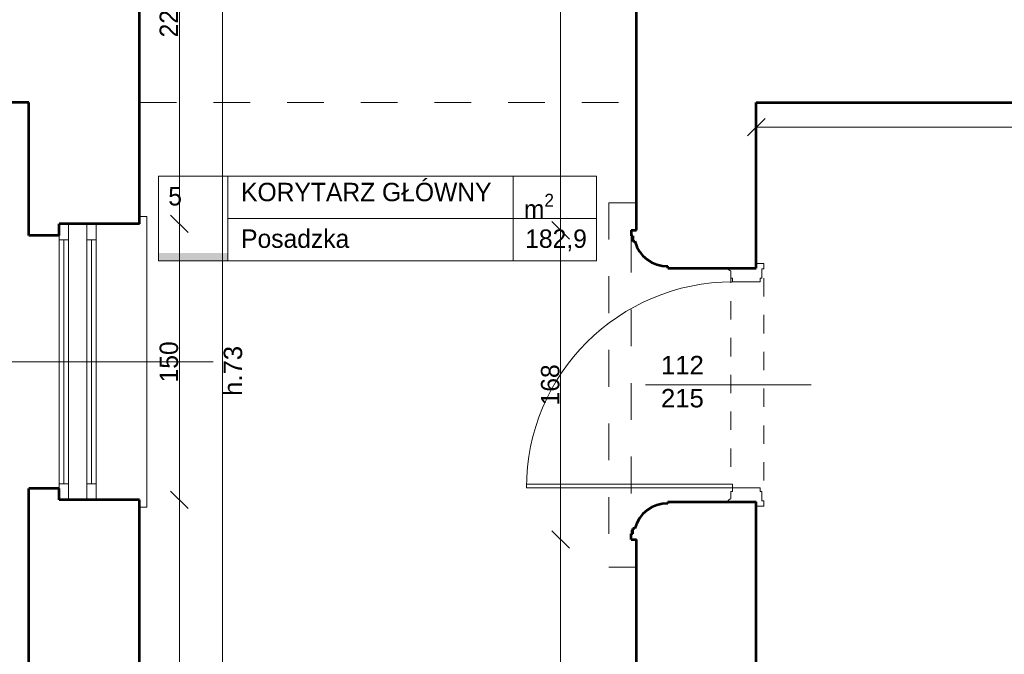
# Model space of a CAD drawing. Header units: inches. Extents: x -21887 to 84279, y -131485 to 67836.
# Tile 31 of 256: x 331 to 5677, y -29949 to -26500. Entities that reach past the tile are written whole.
import ezdxf

# ---------------------------------------------------------------- set-up
doc = ezdxf.new("R2010")
doc.units = ezdxf.units.IN
doc.header["$MEASUREMENT"] = 0
doc.linetypes.add('Dashed', pattern=[400, 200, -200])
doc.linetypes.add('Dashed copy', pattern=[200, 100, -100])
doc.layers.get('0').update_dxf_attribs({"lineweight": 13})
doc.layers.get('Defpoints').update_dxf_attribs({"lineweight": 13})
for name, color, linetype, lineweight in [('AI_MURY', 7, 'Continuous', 53), ('Dimensioning', 7, 'Continuous', 13), ('DRZWI', 7, 'Continuous', 13), ('OPISY TABELKI', 7, 'Continuous', 13), ('PODCIAGI', 7, 'Continuous', 13)]:
    doc.layers.add(name, color=color, linetype=linetype, lineweight=lineweight)
doc.styles.add('GENERATED_STYLE_7', font='txt')
doc.styles.add('GENERATED_STYLE_8', font='txt')
doc.styles.add('GENERATED_STYLE_9', font='txt')
doc.styles.add('Style-Courier New', font='txt')
doc.dimstyles.new('Dimstyle_4', dxfattribs={"dimtxt": 100, "dimasz": 95, "dimexe": 0, "dimexo": 0, "dimgap": 0.09, "dimtad": 1, "dimdec": 0, "dimlfac": 0.1, "dimzin": 0, "dimdsep": 46, "dimlunit": 5, "dimtxsty": 'GENERATED_STYLE_7', "dimblk": 'ARROWHEAD_6', "dimcen": 0.09, "dimclrd": 161, "dimclre": 161, "dimclrt": 7, "dimadec": 0, "dimazin": 0, "dimtfac": 1, "dimtdec": 0, "dimtmove": 0, "dimatfit": 3, "dimfxl": 0, "dimtolj": 1, "dimtzin": 0, "dimarcsym": 0})
doc.dimstyles.new('Dimstyle_5', dxfattribs={"dimtxt": 100, "dimasz": 95, "dimexe": 0.18, "dimexo": 0, "dimgap": 0.09, "dimtad": 1, "dimtih": 1, "dimtoh": 1, "dimdec": 0, "dimlfac": 0.1, "dimzin": 0, "dimdsep": 46, "dimlunit": 5, "dimtxsty": 'GENERATED_STYLE_7', "dimblk": 'ARROWHEAD_6', "dimcen": 0.09, "dimclrd": 161, "dimclre": 161, "dimclrt": 7, "dimadec": 0, "dimazin": 0, "dimtfac": 1, "dimtdec": 0, "dimtmove": 0, "dimatfit": 3, "dimfxl": 0, "dimtolj": 1, "dimtzin": 0, "dimarcsym": 0})

# ---------------------------------------------------------------- blocks, each defined once
blk = doc.blocks.new('ARROWHEAD_6')
at = {"color": 0, "linetype": 'Continuous'}
for p, q in [((0, 0), (-1, 0)), ((-0.5, -0.5), (0.5, 0.5))]:
    blk.add_line(p, q, dxfattribs=at)
blk = doc.blocks.new('*U182')
at = {"layer": 'Defpoints', "color": 0, "linetype": 'Continuous'}
for p in [(-270, -28359.3), (57180.5, -28359.3), (57180.5, -32109.3)]:
    blk.add_point(p, dxfattribs=at)
at = {"layer": 'Dimensioning', "color": 161, "linetype": 'Continuous', "lineweight": -2}
for p, q in [((-269.9, -28359.3), (-270, -28359.3)), ((-270, -32014.3), (-270, -28454.3)), ((-269.9, -32109.3), (-270, -32109.3))]:
    blk.add_line(p, q, dxfattribs=at)
at = {"layer": 'Dimensioning', "color": 161, "linetype": 'Continuous', "lineweight": -2, "xscale": 95, "yscale": 95, "zscale": 95}
for p, rotation in [((-270, -28359.3), 90), ((-270, -32109.3), 270)]:
    blk.add_blockref('ARROWHEAD_6', p, dxfattribs=dict(at, rotation=rotation))
at = {"layer": 'Dimensioning', "color": 7, "linetype": 'Continuous', "insert": (-326.3, -30234.3), "char_height": 100, "attachment_point": 5, "rotation": 90, "style": 'GENERATED_STYLE_7'}
blk.add_mtext('375', dxfattribs=at)
blk = doc.blocks.new('*D1912')
at = {"layer": 'Defpoints'}
for p in [(-270, -28359.3), (57180.5, -28359.3), (-270, -30234.3), (57180.5, -32109.3)]:
    blk.add_point(p, dxfattribs=at)
at = {"layer": 'Dimensioning', "color": 161, "linetype": 'Continuous'}
blk.add_blockref('*U182', (0, 0), dxfattribs=at)
blk = doc.blocks.new('*U183')
at = {"layer": 'Defpoints', "color": 0, "linetype": 'Continuous'}
for p in [(-270, -24609.3), (56990.5, -24609.3), (57180.5, -28359.3)]:
    blk.add_point(p, dxfattribs=at)
at = {"layer": 'Dimensioning', "color": 161, "linetype": 'Continuous', "lineweight": -2}
for p, q in [((-269.9, -24609.3), (-270, -24609.3)), ((-270, -28264.3), (-270, -24704.3)), ((-269.9, -28359.3), (-270, -28359.3))]:
    blk.add_line(p, q, dxfattribs=at)
at = {"layer": 'Dimensioning', "color": 161, "linetype": 'Continuous', "lineweight": -2, "xscale": 95, "yscale": 95, "zscale": 95}
for p, rotation in [((-270, -24609.3), 90), ((-270, -28359.3), 270)]:
    blk.add_blockref('ARROWHEAD_6', p, dxfattribs=dict(at, rotation=rotation))
at = {"layer": 'Dimensioning', "color": 7, "linetype": 'Continuous', "insert": (-326.3, -26484.3), "char_height": 100, "attachment_point": 5, "rotation": 90, "style": 'GENERATED_STYLE_7'}
blk.add_mtext('375', dxfattribs=at)
blk = doc.blocks.new('*D1913')
at = {"layer": 'Defpoints'}
for p in [(-270, -24609.3), (56990.5, -24609.3), (-270, -26484.3), (57180.5, -28359.3)]:
    blk.add_point(p, dxfattribs=at)
at = {"layer": 'Dimensioning', "color": 161, "linetype": 'Continuous'}
blk.add_blockref('*U183', (0, 0), dxfattribs=at)
blk = doc.blocks.new('*U207')
at = {"layer": 'Defpoints', "color": 0, "linetype": 'Continuous'}
for p in [(724.7, 55030.7), (1431.3, 55030.7), (853.3, -36559.3)]:
    blk.add_point(p, dxfattribs=at)
at = {"layer": 'Dimensioning', "color": 161, "linetype": 'Continuous', "lineweight": -2}
for p, q in [((1431.1, 55030.7), (1431.3, 55030.7)), ((1431.3, -36464.3), (1431.3, 54935.7)), ((1431.1, -36559.3), (1431.3, -36559.3))]:
    blk.add_line(p, q, dxfattribs=at)
at = {"layer": 'Dimensioning', "color": 161, "linetype": 'Continuous', "lineweight": -2, "xscale": 95, "yscale": 95, "zscale": 95}
for p, rotation in [((1431.3, 55030.7), 90), ((1431.3, -36559.3), 270)]:
    blk.add_blockref('ARROWHEAD_6', p, dxfattribs=dict(at, rotation=rotation))
at = {"layer": 'Dimensioning', "color": 7, "linetype": 'Continuous', "insert": (1375, 9235.7), "char_height": 100, "attachment_point": 5, "rotation": 90, "style": 'GENERATED_STYLE_7'}
blk.add_mtext('9159', dxfattribs=at)
blk = doc.blocks.new('*D1941')
at = {"layer": 'Defpoints'}
for p in [(724.7, 55030.7), (1431.3, 55030.7), (1431.3, 9235.7), (853.3, -36559.3)]:
    blk.add_point(p, dxfattribs=at)
at = {"layer": 'Dimensioning', "color": 161, "linetype": 'Continuous'}
blk.add_blockref('*U207', (0, 0), dxfattribs=at)
blk = doc.blocks.new('*U288')
at = {"layer": 'Defpoints', "color": 0, "linetype": 'Continuous'}
for p in [(836.9, -29109.3), (1197.4, -29109.3), (885.8, -31359.3)]:
    blk.add_point(p, dxfattribs=at)
at = {"layer": 'Dimensioning', "color": 161, "linetype": 'Continuous', "lineweight": -2}
for p, q in [((1197.2, -29109.3), (1197.4, -29109.3)), ((1197.4, -31264.3), (1197.4, -29204.3)), ((1197.2, -31359.3), (1197.4, -31359.3))]:
    blk.add_line(p, q, dxfattribs=at)
at = {"layer": 'Dimensioning', "color": 161, "linetype": 'Continuous', "lineweight": -2, "xscale": 95, "yscale": 95, "zscale": 95}
for p, rotation in [((1197.4, -29109.3), 90), ((1197.4, -31359.3), 270)]:
    blk.add_blockref('ARROWHEAD_6', p, dxfattribs=dict(at, rotation=rotation))
at = {"layer": 'Dimensioning', "color": 7, "linetype": 'Continuous', "insert": (1141.1, -30234.3), "char_height": 100, "attachment_point": 5, "rotation": 90, "style": 'GENERATED_STYLE_7'}
blk.add_mtext('225', dxfattribs=at)
blk = doc.blocks.new('*D2151')
at = {"layer": 'Defpoints'}
for p in [(836.9, -29109.3), (1197.4, -29109.3), (1197.4, -30234.3), (885.8, -31359.3)]:
    blk.add_point(p, dxfattribs=at)
at = {"layer": 'Dimensioning', "color": 161, "linetype": 'Continuous'}
blk.add_blockref('*U288', (0, 0), dxfattribs=at)
blk = doc.blocks.new('*U289')
at = {"layer": 'Defpoints', "color": 0, "linetype": 'Continuous'}
for p in [(856.2, -27609.3), (1197.4, -27609.3), (836.9, -29109.3)]:
    blk.add_point(p, dxfattribs=at)
at = {"layer": 'Dimensioning', "color": 161, "linetype": 'Continuous', "lineweight": -2}
for p, q in [((1197.2, -27609.3), (1197.4, -27609.3)), ((1197.4, -29014.3), (1197.4, -27704.3)), ((1197.2, -29109.3), (1197.4, -29109.3))]:
    blk.add_line(p, q, dxfattribs=at)
at = {"layer": 'Dimensioning', "color": 161, "linetype": 'Continuous', "lineweight": -2, "xscale": 95, "yscale": 95, "zscale": 95}
for p, rotation in [((1197.4, -27609.3), 90), ((1197.4, -29109.3), 270)]:
    blk.add_blockref('ARROWHEAD_6', p, dxfattribs=dict(at, rotation=rotation))
at = {"layer": 'Dimensioning', "color": 7, "linetype": 'Continuous', "insert": (1141.1, -28359.3), "char_height": 100, "attachment_point": 5, "rotation": 90, "style": 'GENERATED_STYLE_7'}
blk.add_mtext('150', dxfattribs=at)
blk = doc.blocks.new('*D2152')
at = {"layer": 'Defpoints'}
for p in [(856.2, -27609.3), (1197.4, -27609.3), (1197.4, -28359.3), (836.9, -29109.3)]:
    blk.add_point(p, dxfattribs=at)
at = {"layer": 'Dimensioning', "color": 161, "linetype": 'Continuous'}
blk.add_blockref('*U289', (0, 0), dxfattribs=at)
blk = doc.blocks.new('*U290')
at = {"layer": 'Defpoints', "color": 0, "linetype": 'Continuous'}
for p in [(839.8, -25359.3), (1197.4, -25359.3), (856.2, -27609.3)]:
    blk.add_point(p, dxfattribs=at)
at = {"layer": 'Dimensioning', "color": 161, "linetype": 'Continuous', "lineweight": -2}
for p, q in [((1197.2, -25359.3), (1197.4, -25359.3)), ((1197.4, -27514.3), (1197.4, -25454.3)), ((1197.2, -27609.3), (1197.4, -27609.3))]:
    blk.add_line(p, q, dxfattribs=at)
at = {"layer": 'Dimensioning', "color": 161, "linetype": 'Continuous', "lineweight": -2, "xscale": 95, "yscale": 95, "zscale": 95}
for p, rotation in [((1197.4, -25359.3), 90), ((1197.4, -27609.3), 270)]:
    blk.add_blockref('ARROWHEAD_6', p, dxfattribs=dict(at, rotation=rotation))
at = {"layer": 'Dimensioning', "color": 7, "linetype": 'Continuous', "insert": (1141.1, -26484.3), "char_height": 100, "attachment_point": 5, "rotation": 90, "style": 'GENERATED_STYLE_7'}
blk.add_mtext('225', dxfattribs=at)
blk = doc.blocks.new('*D2153')
at = {"layer": 'Defpoints'}
for p in [(839.8, -25359.3), (1197.4, -25359.3), (1197.4, -26484.3), (856.2, -27609.3)]:
    blk.add_point(p, dxfattribs=at)
at = {"layer": 'Dimensioning', "color": 161, "linetype": 'Continuous'}
blk.add_blockref('*U290', (0, 0), dxfattribs=at)
blk = doc.blocks.new('*U375')
at = {"layer": 'Defpoints', "color": 0, "linetype": 'Continuous'}
for p in [(-3768.9, -27324.3), (62095.5, -27324.3), (62070.5, -30824.3)]:
    blk.add_point(p, dxfattribs=at)
at = {"layer": 'Dimensioning', "color": 161, "linetype": 'Continuous', "lineweight": -2}
for p, q in [((-3768.7, -27324.3), (-3768.9, -27324.3)), ((-3768.9, -30729.3), (-3768.9, -27419.3)), ((-3768.7, -30824.3), (-3768.9, -30824.3))]:
    blk.add_line(p, q, dxfattribs=at)
at = {"layer": 'Dimensioning', "color": 161, "linetype": 'Continuous', "lineweight": -2, "xscale": 95, "yscale": 95, "zscale": 95}
for p, rotation in [((-3768.9, -27324.3), 90), ((-3768.9, -30824.3), 270)]:
    blk.add_blockref('ARROWHEAD_6', p, dxfattribs=dict(at, rotation=rotation))
at = {"layer": 'Dimensioning', "color": 7, "linetype": 'Continuous', "insert": (-3825.2, -29074.3), "char_height": 100, "attachment_point": 5, "rotation": 90, "style": 'GENERATED_STYLE_7'}
blk.add_mtext('350', dxfattribs=at)
blk = doc.blocks.new('*D2395')
at = {"layer": 'Defpoints'}
for p in [(-3768.9, -27324.3), (62095.5, -27324.3), (-3768.9, -29074.3), (62070.5, -30824.3)]:
    blk.add_point(p, dxfattribs=at)
at = {"layer": 'Dimensioning', "color": 161, "linetype": 'Continuous'}
blk.add_blockref('*U375', (0, 0), dxfattribs=at)
blk = doc.blocks.new('*U376')
at = {"layer": 'Defpoints', "color": 0, "linetype": 'Continuous'}
for p in [(-3768.9, -23758.2), (61880.5, -23758.2), (62095.5, -27324.3)]:
    blk.add_point(p, dxfattribs=at)
at = {"layer": 'Dimensioning', "color": 161, "linetype": 'Continuous', "lineweight": -2}
for p, q in [((-3768.7, -23758.2), (-3768.9, -23758.2)), ((-3768.9, -27229.3), (-3768.9, -23853.2)), ((-3768.7, -27324.3), (-3768.9, -27324.3))]:
    blk.add_line(p, q, dxfattribs=at)
at = {"layer": 'Dimensioning', "color": 161, "linetype": 'Continuous', "lineweight": -2, "xscale": 95, "yscale": 95, "zscale": 95}
for p, rotation in [((-3768.9, -23758.2), 90), ((-3768.9, -27324.3), 270)]:
    blk.add_blockref('ARROWHEAD_6', p, dxfattribs=dict(at, rotation=rotation))
at = {"layer": 'Dimensioning', "color": 7, "linetype": 'Continuous', "insert": (-3825.2, -25541.2), "char_height": 100, "attachment_point": 5, "rotation": 90, "style": 'GENERATED_STYLE_7'}
blk.add_mtext('357', dxfattribs=at)
blk = doc.blocks.new('*U1772')
at = {"layer": 'Defpoints'}
for p in [(-2777.6, -24404.3), (62871.9, -24404.3), (-2777.6, -25541.2), (63086.9, -27970.5)]:
    blk.add_point(p, dxfattribs=at)
at = {"layer": 'Dimensioning', "color": 161, "linetype": 'Continuous'}
blk.add_blockref('*U376', (991.3, -646.2), dxfattribs=at)
blk = doc.blocks.new('*D2396')
at = {"layer": 'Defpoints'}
for p in [(-2777.6, 0), (-2777.6, -24404.3), (62871.9, -24404.3), (63086.9, -27970.5)]:
    blk.add_point(p, dxfattribs=at)
at = {"layer": 'Dimensioning', "color": 161, "linetype": 'Continuous'}
blk.add_blockref('*U1772', (0, 0), dxfattribs=at)
blk = doc.blocks.new('*U1373')
at = {"layer": 'Defpoints', "color": 0, "linetype": 'Continuous'}
for p in [(9120.5, -26849.3), (4330.5, -27083.7), (9120.5, -27083.7)]:
    blk.add_point(p, dxfattribs=at)
at = {"layer": 'Dimensioning', "color": 161, "linetype": 'Continuous', "lineweight": -2}
for p, q in [((4330.5, -27083.7), (4330.5, -27083.5)), ((4425.5, -27083.7), (9025.5, -27083.7)), ((9120.5, -27083.5), (9120.5, -27083.8))]:
    blk.add_line(p, q, dxfattribs=at)
at = {"layer": 'Dimensioning', "color": 161, "linetype": 'Continuous', "lineweight": -2, "xscale": 95, "yscale": 95, "zscale": 95, "rotation": 180}
blk.add_blockref('ARROWHEAD_6', (4330.5, -27083.7), dxfattribs=at)
at = {"layer": 'Dimensioning', "color": 161, "linetype": 'Continuous', "lineweight": -2, "xscale": 95, "yscale": 95, "zscale": 95}
blk.add_blockref('ARROWHEAD_6', (9120.5, -27083.7), dxfattribs=at)
at = {"layer": 'Dimensioning', "color": 7, "linetype": 'Continuous', "insert": (6725.5, -27027.4), "char_height": 100, "attachment_point": 5, "style": 'GENERATED_STYLE_7'}
blk.add_mtext('479', dxfattribs=at)
blk = doc.blocks.new('*D2580')
at = {"layer": 'Defpoints'}
for p in [(9120.5, -26849.3), (4330.5, -27083.7), (6725.5, -27083.7), (9120.5, -27083.7)]:
    blk.add_point(p, dxfattribs=at)
at = {"layer": 'Dimensioning', "color": 161, "linetype": 'Continuous'}
blk.add_blockref('*U1373', (0, 0), dxfattribs=at)
blk = doc.blocks.new('*U927')
at = {"layer": 'Defpoints', "color": 0, "linetype": 'Continuous'}
for p in [(3267.9, -29324.3), (3680.5, -29324.3), (3680.5, -34539.3)]:
    blk.add_point(p, dxfattribs=at)
at = {"layer": 'Dimensioning', "color": 161, "linetype": 'Continuous', "lineweight": -2}
for p, q in [((3268.1, -29324.3), (3267.9, -29324.3)), ((3267.9, -34444.3), (3267.9, -29419.3)), ((3268.1, -34539.3), (3267.9, -34539.3))]:
    blk.add_line(p, q, dxfattribs=at)
at = {"layer": 'Dimensioning', "color": 161, "linetype": 'Continuous', "lineweight": -2, "xscale": 95, "yscale": 95, "zscale": 95}
for p, rotation in [((3267.9, -29324.3), 90), ((3267.9, -34539.3), 270)]:
    blk.add_blockref('ARROWHEAD_6', p, dxfattribs=dict(at, rotation=rotation))
at = {"layer": 'Dimensioning', "color": 7, "linetype": 'Continuous', "insert": (3211.6, -31931.8), "char_height": 100, "attachment_point": 5, "rotation": 90, "style": 'GENERATED_STYLE_7'}
blk.add_mtext('521', dxfattribs=at)
blk = doc.blocks.new('*D3486')
at = {"layer": 'Defpoints'}
for p in [(3267.9, -29324.3), (3680.5, -29324.3), (3267.9, -31931.8), (3680.5, -34539.3)]:
    blk.add_point(p, dxfattribs=at)
at = {"layer": 'Dimensioning', "color": 161, "linetype": 'Continuous'}
blk.add_blockref('*U927', (0, 0), dxfattribs=at)
blk = doc.blocks.new('*U928')
at = {"layer": 'Defpoints', "color": 0, "linetype": 'Continuous'}
for p in [(3267.9, -27644.3), (3680.5, -27644.3), (3680.5, -29324.3)]:
    blk.add_point(p, dxfattribs=at)
at = {"layer": 'Dimensioning', "color": 161, "linetype": 'Continuous', "lineweight": -2}
for p, q in [((3268.1, -27644.3), (3267.9, -27644.3)), ((3267.9, -29229.3), (3267.9, -27739.3)), ((3268.1, -29324.3), (3267.9, -29324.3))]:
    blk.add_line(p, q, dxfattribs=at)
at = {"layer": 'Dimensioning', "color": 161, "linetype": 'Continuous', "lineweight": -2, "xscale": 95, "yscale": 95, "zscale": 95}
for p, rotation in [((3267.9, -27644.3), 90), ((3267.9, -29324.3), 270)]:
    blk.add_blockref('ARROWHEAD_6', p, dxfattribs=dict(at, rotation=rotation))
at = {"layer": 'Dimensioning', "color": 7, "linetype": 'Continuous', "insert": (3211.6, -28484.3), "char_height": 100, "attachment_point": 5, "rotation": 90, "style": 'GENERATED_STYLE_7'}
blk.add_mtext('168', dxfattribs=at)
blk = doc.blocks.new('*D3487')
at = {"layer": 'Defpoints'}
for p in [(3267.9, -27644.3), (3680.5, -27644.3), (3267.9, -28484.3), (3680.5, -29324.3)]:
    blk.add_point(p, dxfattribs=at)
at = {"layer": 'Dimensioning', "color": 161, "linetype": 'Continuous'}
blk.add_blockref('*U928', (0, 0), dxfattribs=at)
blk = doc.blocks.new('*U929')
at = {"layer": 'Defpoints', "color": 0, "linetype": 'Continuous'}
for p in [(3267.9, -24861.2), (3680.5, -24861.2), (3680.5, -27644.3)]:
    blk.add_point(p, dxfattribs=at)
at = {"layer": 'Dimensioning', "color": 161, "linetype": 'Continuous', "lineweight": -2}
for p, q in [((3268.1, -24861.2), (3267.9, -24861.2)), ((3267.9, -27549.3), (3267.9, -24956.2)), ((3268.1, -27644.3), (3267.9, -27644.3))]:
    blk.add_line(p, q, dxfattribs=at)
at = {"layer": 'Dimensioning', "color": 161, "linetype": 'Continuous', "lineweight": -2, "xscale": 95, "yscale": 95, "zscale": 95}
for p, rotation in [((3267.9, -24861.2), 90), ((3267.9, -27644.3), 270)]:
    blk.add_blockref('ARROWHEAD_6', p, dxfattribs=dict(at, rotation=rotation))
at = {"layer": 'Dimensioning', "color": 7, "linetype": 'Continuous', "insert": (3211.6, -26252.8), "char_height": 100, "attachment_point": 5, "rotation": 90, "style": 'GENERATED_STYLE_7'}
blk.add_mtext('278', dxfattribs=at)
blk = doc.blocks.new('*D3488')
at = {"layer": 'Defpoints'}
for p in [(3267.9, -24861.2), (3680.5, -24861.2), (3267.9, -26252.8), (3680.5, -27644.3)]:
    blk.add_point(p, dxfattribs=at)
at = {"layer": 'Dimensioning', "color": 161, "linetype": 'Continuous'}
blk.add_blockref('*U929', (0, 0), dxfattribs=at)

msp = doc.modelspace()

# ---------------------------------------------------------------- hatches: boundary and pattern name
at = {"layer": 'OPISY TABELKI', "extrusion": (0, 0, -1)}
msp.add_hatch(color=7, dxfattribs=at).paths.add_polyline_path([(-1461, -27810.5), (-1461, -27768.3), (-1084.5, -27768.3), (-1084.5, -27810.5)], flags=16)

# ---------------------------------------------------------------- linework, layer by layer
at = {"layer": 'AI_MURY', "color": 7, "linetype": 'Continuous'}
for p, q in [((3680.5, -27644.3), (3680.5, -24861.2)), ((980.5, -27609.3), (980.5, -25359.3)), ((380.5, -26949.3), (280.5, -26949.3)), ((380.5, -27671.8), (380.5, -26949.3)), ((4330.5, -26949.3), (8670.5, -26949.3)), ((4330.5, -27849.3), (4330.5, -26949.3)), ((980.5, -27609.3), (545.5, -27609.3)), ((545.5, -27671.8), (545.5, -27609.3)), ((545.5, -27671.8), (380.5, -27671.8)), ((3650.5, -27644.3), (3680.5, -27644.3)), ((3650.5, -27644.3), (3650.5, -27674.3)), ((3660.5, -27674.3), (3650.5, -27674.3)), ((3660.5, -27674.3), (3660.5, -27704.3)), ((3670.5, -27704.3), (3660.5, -27704.3)), ((3850.5, -27849.3), (3850.5, -27839.3)), ((3850.5, -27849.3), (4330.5, -27849.3)), ((545.5, -29046.8), (380.5, -29046.8)), ((380.5, -31421.8), (380.5, -29046.8)), ((545.5, -29109.3), (545.5, -29046.8)), ((980.5, -29109.3), (545.5, -29109.3)), ((980.5, -31359.3), (980.5, -29109.3)), ((3850.5, -29119.3), (3850.5, -29129.3)), ((3850.5, -29119.3), (4330.5, -29119.3)), ((4330.5, -34744.3), (4330.5, -29119.3)), ((3660.5, -29294.3), (3650.5, -29294.3)), ((3650.5, -29324.3), (3650.5, -29294.3)), ((3670.5, -29264.3), (3660.5, -29264.3)), ((3660.5, -29294.3), (3660.5, -29264.3)), ((3650.5, -29324.3), (3680.5, -29324.3)), ((3680.5, -34539.3), (3680.5, -29324.3))]:
    msp.add_line(p, q, dxfattribs=at)
for centre, start, end in [((3845.1, -27659.3), 194.44, 271.7261), ((3845.1, -29309.2), 88.2739, 165.56)]:
    msp.add_arc(centre, 180, start, end, dxfattribs=at)
at = {"layer": 'DRZWI', "color": 49, "linetype": 'Dashed'}
for p, q in [((3680.5, -27494.3), (3530.5, -27494.3)), ((3530.5, -27494.3), (3530.5, -29474.3)), ((3680.5, -29474.3), (3530.5, -29474.3))]:
    msp.add_line(p, q, dxfattribs=at)
at = {"layer": 'DRZWI', "color": 251, "linetype": 'Continuous'}
for p, q in [((980.5, -27569.3), (1020.5, -27569.3)), ((1020.5, -29149.3), (1020.5, -27569.3)), ((980.5, -29149.3), (1020.5, -29149.3))]:
    msp.add_line(p, q, dxfattribs=at)
at = {"layer": 'DRZWI', "color": 220, "linetype": 'Continuous'}
for p, q in [((595.5, -27696.8), (595.5, -27609.3)), ((695.5, -27696.8), (695.5, -27609.3)), ((745.5, -27696.8), (745.5, -27609.3)), ((545.5, -27696.8), (545.5, -27671.8)), ((595.5, -27696.8), (545.5, -27696.8)), ((545.5, -29021.8), (545.5, -27696.8)), ((570.5, -29021.8), (570.5, -27696.8)), ((595.5, -29021.8), (595.5, -27696.8)), ((695.5, -29021.8), (695.5, -27696.8)), ((745.5, -27696.8), (695.5, -27696.8)), ((720.5, -29021.8), (720.5, -27696.8)), ((745.5, -29021.8), (745.5, -27696.8)), ((-469.9, -28359.3), (1380.9, -28359.3)), ((595.5, -29021.8), (545.5, -29021.8)), ((545.5, -29021.8), (545.5, -29046.8)), ((595.5, -29021.8), (595.5, -29109.3)), ((695.5, -29021.8), (695.5, -29109.3)), ((745.5, -29021.8), (695.5, -29021.8)), ((745.5, -29021.8), (745.5, -29109.3))]:
    msp.add_line(p, q, dxfattribs=at)
at = {"layer": 'DRZWI', "color": 7, "linetype": 'Dashed'}
msp.add_line((3650.5, -27674.3), (3650.5, -29294.3), dxfattribs=at)
at = {"layer": 'DRZWI', "color": 5, "linetype": 'Continuous'}
for p, q in [((4370.5, -27824.3), (4330.5, -27824.3)), ((4360.5, -27904.3), (4360.5, -27854.3)), ((4370.5, -27854.3), (4360.5, -27854.3)), ((4370.5, -27854.3), (4370.5, -27824.3)), ((4192, -27904.3), (4192, -27864.3)), ((4192, -27904.3), (4202, -27904.3)), ((4202, -27904.3), (4202, -27924.3)), ((4350.5, -27904.3), (4350.5, -27924.3)), ((4360.5, -27904.3), (4350.5, -27904.3)), ((4202, -27924.3), (4350.5, -27924.3)), ((3728.8, -28484.3), (4628.8, -28484.3)), ((3082, -29024.3), (4202, -29024.3)), ((3082, -29024.3), (3082, -29044.3)), ((4202, -29024.3), (4202, -29044.3)), ((3082, -29044.3), (4202, -29044.3)), ((4192, -29064.3), (4202, -29064.3)), ((4192, -29064.3), (4192, -29104.3)), ((4202, -29044.3), (4350.5, -29044.3)), ((4202, -29064.3), (4202, -29044.3)), ((4350.5, -29064.3), (4350.5, -29044.3)), ((4360.5, -29064.3), (4350.5, -29064.3)), ((4360.5, -29064.3), (4360.5, -29114.3)), ((4370.5, -29114.3), (4360.5, -29114.3)), ((4370.5, -29114.3), (4370.5, -29144.3)), ((4370.5, -29144.3), (4330.5, -29144.3))]:
    msp.add_line(p, q, dxfattribs=at)
at = {"layer": 'DRZWI', "color": 5, "linetype": 'Dashed copy'}
for p, q in [((4370.5, -29004.3), (4370.5, -27854.3)), ((4192, -28929.3), (4192, -27904.3))]:
    msp.add_line(p, q, dxfattribs=at)
at = {"layer": 'DRZWI', "color": 7, "linetype": 'Continuous'}
for centre, start, end in [((4192, -27849.3), 180, 270), ((4192, -29119.3), 90, 180)]:
    msp.add_arc(centre, 15, start, end, dxfattribs=at)
at = {"layer": 'DRZWI', "color": 5, "linetype": 'Continuous'}
msp.add_arc((4202, -29044.3), 1120, 90, 180, dxfattribs=at)
at = {"layer": 'OPISY TABELKI', "color": 7, "linetype": 'Continuous'}
for p, q in [((1084.5, -27349.7), (1084.5, -27810.5)), ((1084.5, -27349.7), (3463.5, -27349.7)), ((1461, -27349.7), (1461, -27810.5)), ((3009.5, -27349.7), (3009.5, -27810.5)), ((3463.5, -27349.7), (3463.5, -27810.5)), ((1461, -27580.1), (3463.5, -27580.1)), ((1084.5, -27810.5), (3463.5, -27810.5))]:
    msp.add_line(p, q, dxfattribs=at)
at = {"layer": 'PODCIAGI', "color": 7, "linetype": 'Dashed'}
msp.add_line((982.6, -26949.3), (3680.5, -26949.3), dxfattribs=at)

# ---------------------------------------------------------------- texts
at = {"layer": 'DRZWI', "color": 220, "insert": (1438.2, -28544.3), "char_height": 100, "width": 460.863, "attachment_point": 1, "rotation": 90, "style": 'GENERATED_STYLE_7'}
msp.add_mtext('\\fArial|b0|i0|c238|p39;h.73', dxfattribs=at)
at = {"layer": 'DRZWI', "color": 5, "insert": (3928.9, -28326.7), "char_height": 100, "width": 704.483, "attachment_point": 2, "line_spacing_factor": 1.079165, "style": 'GENERATED_STYLE_7'}
msp.add_mtext('\\fArial|b0|i0|c238|p39;112\\P215', dxfattribs=at)
at = {"layer": 'OPISY TABELKI', "color": 7, "char_height": 100, "attachment_point": 1}
for s, insert, width, style in [('KORYTARZ GŁÓWNY       ', (1532.8, -27386.3), 2409.415, 'GENERATED_STYLE_9'), ('5', (1137.2, -27409.2), 323.775, 'GENERATED_STYLE_8'), ('\\A1;m\\H70.000000;\\S2^  ;', (3068.3, -27445.8), 323.775, 'GENERATED_STYLE_9'), ('Posadzka         ', (1532.8, -27639.6), 2409.415, 'GENERATED_STYLE_9'), (' 182,9            ', (3038.5, -27639.6), 424.969, 'GENERATED_STYLE_9')]:
    msp.add_mtext(s, dxfattribs=dict(at, insert=insert, width=width, style=style))

# ---------------------------------------------------------------- dimensions: what is measured, and where the dimension line sits
at = {"layer": 'Dimensioning', "color": 161, "linetype": 'Continuous'}
for base, p1, p2, picture, middle in [((1431.3, 55030.7), (853.3, -36559.3), (724.7, 55030.7), '*D1941', (1431.3, 9235.7)), ((-2777.6, -24404.3), (63086.9, -27970.5), (62871.9, -24404.3), '*D2396', (-2777.6, 0)), ((-270, -24609.3), (57180.5, -28359.3), (56990.5, -24609.3), '*D1913', (-270, -26484.3)), ((3267.9, -24861.2), (3680.5, -27644.3), (3680.5, -24861.2), '*D3488', (3267.9, -26252.8)), ((1197.4, -25359.3), (856.2, -27609.3), (839.8, -25359.3), '*D2153', (1197.4, -26484.3)), ((-3768.9, -27324.3), (62070.5, -30824.3), (62095.5, -27324.3), '*D2395', (-3768.9, -29074.3)), ((1197.4, -27609.3), (836.9, -29109.3), (856.2, -27609.3), '*D2152', (1197.4, -28359.3)), ((3267.9, -27644.3), (3680.5, -29324.3), (3680.5, -27644.3), '*D3487', (3267.9, -28484.3)), ((-270, -28359.3), (57180.5, -32109.3), (57180.5, -28359.3), '*D1912', (-270, -30234.3)), ((1197.4, -29109.3), (885.8, -31359.3), (836.9, -29109.3), '*D2151', (1197.4, -30234.3)), ((3267.9247043, -29324.2868952), (3680.5180538, -34539.2868952), (3680.5180538, -29324.2868952), '*D3486', (3267.9247043, -31931.7868952))]:
    dim = msp.add_linear_dim(base=base, p1=p1, p2=p2, angle=90, dimstyle='Dimstyle_4', override={"dimtxsty": 'Style-Courier New', "dimclrd": 0, "dimclre": 161, "dimlwe": 0}, dxfattribs=at)
    dim.commit()
    dim.dimension.update_dxf_attribs({"geometry": picture, "text_midpoint": middle, "dimtype": 128})
dim = msp.add_linear_dim(base=(9120.5, -27083.7), p1=(4330.5, -27083.7), p2=(9120.5, -26849.3), dimstyle='Dimstyle_5', override={"dimtxsty": 'Style-Courier New', "dimclrd": 0, "dimclre": 161, "dimlwe": 0}, dxfattribs=at)
dim.commit()
dim.dimension.update_dxf_attribs({"geometry": '*D2580', "text_midpoint": (6725.5, -27083.7), "dimtype": 128})

doc.saveas('drawing.dxf')
